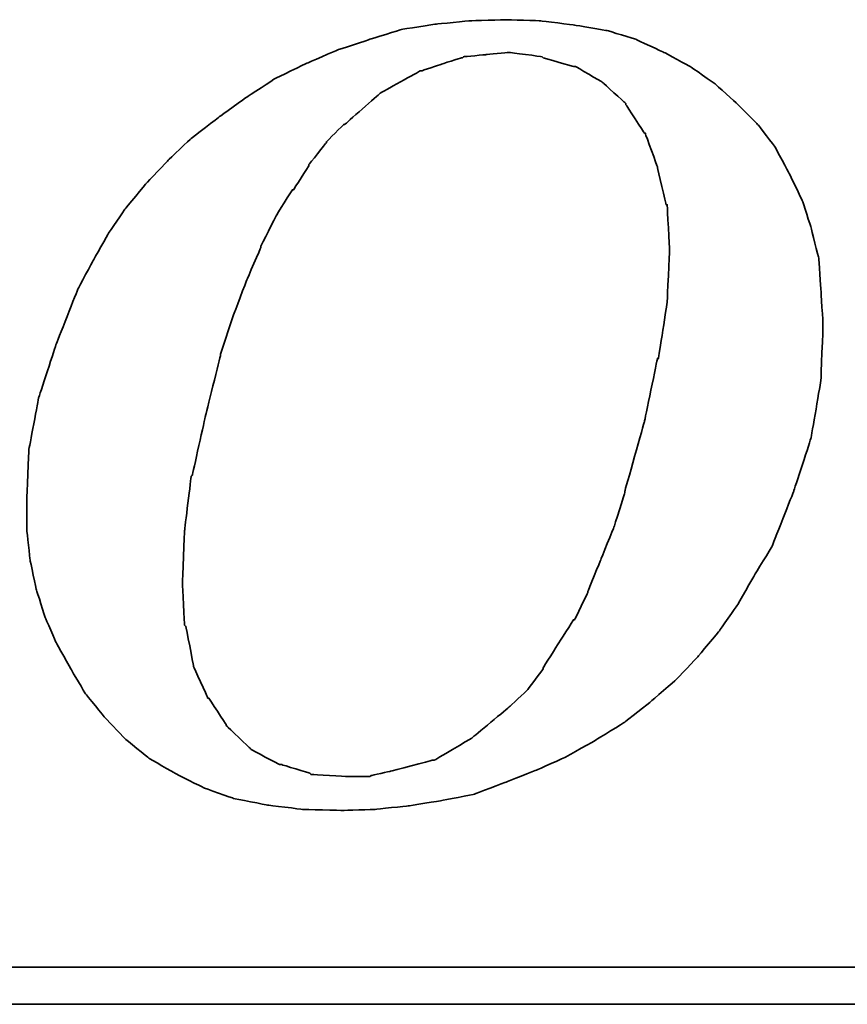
# Model space of a CAD drawing. Header units: millimetres. Extents: x 13 to 412, y 108 to 241.
# Tile 45 of 51: x 307 to 312, y 141 to 147. Entities that reach past the tile are written whole.
import ezdxf

# ---------------------------------------------------------------- set-up
doc = ezdxf.new("R2010")
doc.units = ezdxf.units.MM
doc.header["$LTSCALE"] = 0.15
doc.layers.add('DIM', color=4, linetype='CONTINUOUS')
doc.layers.add('layer 1', color=7, linetype='CONTINUOUS')

# ---------------------------------------------------------------- blocks, each defined once
blk = doc.blocks.new('TBI MOTION logo(完整正式版)')
at = {"layer": 'layer 1', "color": 22, "lineweight": 35}
for points, knots in [([(35.79625, -6.98375), (35.79625, -6.98375), (36.23125, -7.43875), (36.23125, -7.43875), (36.23125, -7.43875), (36.23125, -7.43875), (36.75625, -7.87125), (36.75625, -7.87125), (36.75625, -7.87125), (36.75625, -7.87125), (37.33125, -8.20375), (37.33125, -8.20375), (37.33125, -8.20375), (37.33125, -8.20375), (37.95625, -8.51875), (37.95625, -8.51875), (37.95625, -8.51875), (37.95625, -8.51875), (38.62625, -8.75875), (38.62625, -8.75875), (38.62625, -8.75875), (38.62625, -8.75875), (39.37125, -8.90375), (39.37125, -8.90375), (39.37125, -8.90375), (39.37125, -8.90375), (40.14125, -8.99875), (40.14125, -8.99875), (40.14125, -8.99875), (40.14125, -8.99875), (41.02625, -9.02375), (41.02625, -9.02375), (41.02625, -9.02375), (41.02625, -9.02375), (41.74625, -8.99875), (41.74625, -8.99875), (41.74625, -8.99875), (41.74625, -8.99875), (42.46625, -8.92375), (42.46625, -8.92375), (42.46625, -8.92375), (42.46625, -8.92375), (43.21125, -8.80625), (43.21125, -8.80625), (43.21125, -8.80625), (43.21125, -8.80625), (43.93125, -8.66375), (43.93125, -8.66375), (43.93125, -8.66375), (43.93125, -8.66375), (44.62625, -8.39875), (44.62625, -8.39875), (44.62625, -8.39875), (44.62625, -8.39875), (45.29625, -8.13375), (45.29625, -8.13375), (45.29625, -8.13375), (45.29625, -8.13375), (45.94625, -7.84375), (45.94625, -7.84375), (45.94625, -7.84375), (45.94625, -7.84375), (46.61625, -7.46375), (46.61625, -7.46375), (46.61625, -7.46375), (46.61625, -7.46375), (47.24125, -7.07875), (47.24125, -7.07875), (47.24125, -7.07875), (47.24125, -7.07875), (47.81625, -6.62375), (47.81625, -6.62375), (47.81625, -6.62375), (47.81625, -6.62375), (48.36875, -6.14375), (48.36875, -6.14375), (48.36875, -6.14375), (48.36875, -6.14375), (48.84625, -5.64125), (48.84625, -5.64125), (48.84625, -5.64125), (48.84625, -5.64125), (49.32625, -5.06375), (49.32625, -5.06375), (49.32625, -5.06375), (49.32625, -5.06375), (49.71125, -4.51374), (49.71125, -4.51374), (49.71125, -4.51374), (49.71125, -4.51374), (50.09625, -3.83874), (50.09625, -3.83874), (50.09625, -3.83874), (50.09625, -3.83874), (50.48125, -3.21374), (50.48125, -3.21374), (50.48125, -3.21374), (50.48125, -3.21374), (50.96125, -1.99125), (50.96125, -1.99125), (50.96125, -1.99125), (50.96125, -1.99125), (51.34375, -0.81875), (51.34375, -0.81875), (51.34375, -0.81875), (51.34375, -0.81875), (51.56125, 0.45624), (51.56125, 0.45624), (51.56125, 0.45624), (51.56125, 0.45624), (51.60625, 1.67624), (51.60625, 1.67624), (51.60625, 1.67624), (51.60625, 1.67624), (51.56125, 2.44625), (51.56125, 2.44625), (51.56125, 2.44625), (51.56125, 2.44625), (51.51125, 3.14125), (51.51125, 3.14125), (51.51125, 3.14125), (51.51125, 3.14125), (51.34375, 3.81125), (51.34375, 3.81125), (51.34375, 3.81125), (51.34375, 3.81125), (51.15125, 4.41125), (51.15125, 4.41125), (51.15125, 4.41125), (51.15125, 4.41125), (50.86125, 5.01125), (50.86125, 5.01125), (50.86125, 5.01125), (50.86125, 5.01125), (50.55125, 5.58875), (50.55125, 5.58875), (50.55125, 5.58875), (50.55125, 5.58875), (50.16625, 6.09125), (50.16625, 6.09125), (50.16625, 6.09125), (50.16625, 6.09125), (49.71125, 6.54875), (49.71125, 6.54875), (49.71125, 6.54875), (49.71125, 6.54875), (49.23125, 6.98125), (49.23125, 6.98125), (49.23125, 6.98125), (49.23125, 6.98125), (48.67875, 7.36625), (48.67875, 7.36625), (48.67875, 7.36625), (48.67875, 7.36625), (48.10375, 7.67625), (48.10375, 7.67625), (48.10375, 7.67625), (48.10375, 7.67625), (47.48125, 7.96375), (47.48125, 7.96375), (47.48125, 7.96375), (47.48125, 7.96375), (46.85625, 8.15625), (46.85625, 8.15625), (46.85625, 8.15625), (46.85625, 8.15625), (46.13625, 8.27624), (46.13625, 8.27624), (46.13625, 8.27624), (46.13625, 8.27624), (45.39125, 8.37125), (45.39125, 8.37125), (45.39125, 8.37125), (45.39125, 8.37125), (44.62625, 8.39624), (44.62625, 8.39624), (44.62625, 8.39624), (44.62625, 8.39624), (43.83625, 8.37125), (43.83625, 8.37125), (43.83625, 8.37125), (43.83625, 8.37125), (43.09125, 8.30125), (43.09125, 8.30125), (43.09125, 8.30125), (43.09125, 8.30125), (42.32125, 8.18125), (42.32125, 8.18125), (42.32125, 8.18125), (42.32125, 8.18125), (41.62875, 7.96375), (41.62875, 7.96375), (41.62875, 7.96375), (41.62875, 7.96375), (40.90625, 7.72625), (40.90625, 7.72625), (40.90625, 7.72625), (40.90625, 7.72625), (40.23624, 7.43625), (40.23624, 7.43625), (40.23624, 7.43625), (40.23624, 7.43625), (39.54124, 7.10125), (39.54124, 7.10125), (39.54124, 7.10125), (39.54124, 7.10125), (38.91625, 6.69125), (38.91625, 6.69125), (38.91625, 6.69125), (38.91625, 6.69125), (38.31625, 6.26125), (38.31625, 6.26125), (38.31625, 6.26125), (38.31625, 6.26125), (37.69125, 5.78125), (37.69125, 5.78125), (37.69125, 5.78125), (37.69125, 5.78125), (37.18625, 5.30125), (37.18625, 5.30125), (37.18625, 5.30125), (37.18625, 5.30125), (36.70625, 4.79624), (36.70625, 4.79624), (36.70625, 4.79624), (36.70625, 4.79624), (36.23125, 4.22125), (36.23125, 4.22125), (36.23125, 4.22125), (36.23125, 4.22125), (35.87124, 3.69375), (35.87124, 3.69375), (35.87124, 3.69375), (35.87124, 3.69375), (35.53125, 3.09125), (35.53125, 3.09125), (35.53125, 3.09125), (35.53125, 3.09125), (35.19875, 2.47125), (35.19875, 2.47125), (35.19875, 2.47125), (35.19875, 2.47125), (34.71625, 1.24625), (34.71625, 1.24625), (34.71625, 1.24625), (34.71625, 1.24625), (34.33125, 0.06874), (34.33125, 0.06874), (34.33125, 0.06874), (34.33125, 0.06874), (34.11625, -1.07875), (34.11625, -1.07875), (34.11625, -1.07875), (34.11625, -1.07875), (34.07125, -2.15875), (34.07125, -2.15875), (34.07125, -2.15875), (34.07125, -2.15875), (34.07125, -2.85375), (34.07125, -2.85375), (34.07125, -2.85375), (34.07125, -2.85375), (34.14125, -3.50375), (34.14125, -3.50375), (34.14125, -3.50375), (34.14125, -3.50375), (34.28625, -4.17375), (34.28625, -4.17375), (34.28625, -4.17375), (34.28625, -4.17375), (34.47625, -4.77624), (34.47625, -4.77624), (34.47625, -4.77624), (34.47625, -4.77624), (34.71625, -5.32625), (34.71625, -5.32625), (34.71625, -5.32625), (34.71625, -5.32625), (35.05375, -5.92875), (35.05375, -5.92875), (35.05375, -5.92875), (35.05375, -5.92875), (35.36375, -6.45375), (35.36375, -6.45375), (35.36375, -6.45375), (35.36375, -6.45375), (35.79625, -6.98375), (35.79625, -6.98375)], [0, 0, 0, 0, 0.01388889, 0.01388889, 0.01388889, 0.0138889, 0.02777778, 0.02777778, 0.02777778, 0.02777779, 0.04166667, 0.04166667, 0.04166667, 0.04166668, 0.05555556, 0.05555556, 0.05555556, 0.05555557, 0.06944444, 0.06944444, 0.06944444, 0.06944445, 0.08333333, 0.08333333, 0.08333333, 0.08333334, 0.09722222, 0.09722222, 0.09722222, 0.09722223, 0.11111111, 0.11111111, 0.11111111, 0.11111112, 0.125, 0.125, 0.125, 0.12500001, 0.13888889, 0.13888889, 0.13888889, 0.1388889, 0.15277778, 0.15277778, 0.15277778, 0.15277779, 0.16666667, 0.16666667, 0.16666667, 0.16666668, 0.18055556, 0.18055556, 0.18055556, 0.18055557, 0.19444444, 0.19444444, 0.19444444, 0.19444445, 0.20833333, 0.20833333, 0.20833333, 0.20833334, 0.22222222, 0.22222222, 0.22222222, 0.22222223, 0.23611111, 0.23611111, 0.23611111, 0.23611112, 0.25, 0.25, 0.25, 0.25000001, 0.26388889, 0.26388889, 0.26388889, 0.2638889, 0.27777778, 0.27777778, 0.27777778, 0.27777779, 0.29166667, 0.29166667, 0.29166667, 0.29166668, 0.30555556, 0.30555556, 0.30555556, 0.30555557, 0.31944444, 0.31944444, 0.31944444, 0.31944445, 0.33333333, 0.33333333, 0.33333333, 0.33333334, 0.34722222, 0.34722222, 0.34722222, 0.34722223, 0.36111111, 0.36111111, 0.36111111, 0.36111112, 0.375, 0.375, 0.375, 0.37500001, 0.38888889, 0.38888889, 0.38888889, 0.3888889, 0.40277778, 0.40277778, 0.40277778, 0.40277779, 0.41666667, 0.41666667, 0.41666667, 0.41666668, 0.43055556, 0.43055556, 0.43055556, 0.43055557, 0.44444444, 0.44444444, 0.44444444, 0.44444445, 0.45833333, 0.45833333, 0.45833333, 0.45833334, 0.47222222, 0.47222222, 0.47222222, 0.47222223, 0.48611111, 0.48611111, 0.48611111, 0.48611112, 0.5, 0.5, 0.5, 0.50000001, 0.51388889, 0.51388889, 0.51388889, 0.5138889, 0.52777778, 0.52777778, 0.52777778, 0.52777779, 0.54166667, 0.54166667, 0.54166667, 0.54166668, 0.55555556, 0.55555556, 0.55555556, 0.55555557, 0.56944444, 0.56944444, 0.56944444, 0.56944445, 0.58333333, 0.58333333, 0.58333333, 0.58333334, 0.59722222, 0.59722222, 0.59722222, 0.59722223, 0.61111111, 0.61111111, 0.61111111, 0.61111112, 0.625, 0.625, 0.625, 0.62500001, 0.63888889, 0.63888889, 0.63888889, 0.6388889, 0.65277778, 0.65277778, 0.65277778, 0.65277779, 0.66666667, 0.66666667, 0.66666667, 0.66666668, 0.68055556, 0.68055556, 0.68055556, 0.68055557, 0.69444444, 0.69444444, 0.69444444, 0.69444445, 0.70833333, 0.70833333, 0.70833333, 0.70833334, 0.72222222, 0.72222222, 0.72222222, 0.72222223, 0.73611111, 0.73611111, 0.73611111, 0.73611112, 0.75, 0.75, 0.75, 0.75000001, 0.76388889, 0.76388889, 0.76388889, 0.7638889, 0.77777778, 0.77777778, 0.77777778, 0.77777779, 0.79166667, 0.79166667, 0.79166667, 0.79166668, 0.80555556, 0.80555556, 0.80555556, 0.80555557, 0.81944444, 0.81944444, 0.81944444, 0.81944445, 0.83333333, 0.83333333, 0.83333333, 0.83333334, 0.84722222, 0.84722222, 0.84722222, 0.84722223, 0.86111111, 0.86111111, 0.86111111, 0.86111112, 0.875, 0.875, 0.875, 0.87500001, 0.88888889, 0.88888889, 0.88888889, 0.8888889, 0.90277778, 0.90277778, 0.90277778, 0.90277779, 0.91666667, 0.91666667, 0.91666667, 0.91666668, 0.93055556, 0.93055556, 0.93055556, 0.93055557, 0.94444444, 0.94444444, 0.94444444, 0.94444445, 0.95833333, 0.95833333, 0.95833333, 0.95833334, 0.97222222, 0.97222222, 0.97222222, 0.97222223, 0.98611111, 0.98611111, 0.98611111, 0.98611112, 1, 1, 1, 1]), ([(38.33875, 1.03124), (38.33875, 1.03124), (38.62625, 1.89625), (38.62625, 1.89625), (38.62625, 1.89625), (38.62625, 1.89625), (38.91625, 2.66375), (38.91625, 2.66375), (38.91625, 2.66375), (38.91625, 2.66375), (39.22625, 3.38125), (39.22625, 3.38125), (39.22625, 3.38125), (39.22625, 3.38125), (39.22625, 3.40624), (39.22625, 3.40624), (39.22625, 3.40624), (39.22625, 3.40624), (39.56124, 4.07624), (39.56124, 4.07624), (39.56124, 4.07624), (39.56124, 4.07624), (39.92125, 4.65125), (39.92125, 4.65125), (39.92125, 4.65125), (39.92125, 4.65125), (39.94625, 4.65125), (39.94625, 4.65125), (39.94625, 4.65125), (39.94625, 4.65125), (40.28125, 5.17875), (40.28125, 5.17875), (40.28125, 5.17875), (40.28125, 5.17875), (40.28125, 5.20375), (40.28125, 5.20375), (40.28125, 5.20375), (40.28125, 5.20375), (40.66875, 5.68625), (40.66875, 5.68625), (40.66875, 5.68625), (40.66875, 5.68625), (40.66875, 5.70625), (40.66875, 5.70625), (40.66875, 5.70625), (40.66875, 5.70625), (41.05124, 6.09125), (41.05124, 6.09125), (41.05124, 6.09125), (41.05124, 6.09125), (41.07625, 6.09125), (41.07625, 6.09125), (41.07625, 6.09125), (41.07625, 6.09125), (41.84125, 6.76625), (41.84125, 6.76625), (41.84125, 6.76625), (41.84125, 6.76625), (41.86625, 6.78625), (41.86625, 6.78625), (41.86625, 6.78625), (41.86625, 6.78625), (42.73125, 7.26624), (42.73125, 7.26624), (42.73125, 7.26624), (42.73125, 7.26624), (42.75625, 7.26624), (42.75625, 7.26624), (42.75625, 7.26624), (42.75625, 7.26624), (43.18625, 7.41125), (43.18625, 7.41125), (43.18625, 7.41125), (43.18625, 7.41125), (43.64125, 7.55625), (43.64125, 7.55625), (43.64125, 7.55625), (43.64125, 7.55625), (43.66625, 7.55625), (43.66625, 7.55625), (43.66625, 7.55625), (43.66625, 7.55625), (43.69125, 7.58124), (43.69125, 7.58124), (43.69125, 7.58124), (43.69125, 7.58124), (44.19125, 7.62625), (44.19125, 7.62625), (44.19125, 7.62625), (44.19125, 7.62625), (44.67125, 7.67625), (44.67125, 7.67625), (44.67125, 7.67625), (44.67125, 7.67625), (44.69625, 7.67625), (44.69625, 7.67625), (44.69625, 7.67625), (44.69625, 7.67625), (45.41875, 7.58124), (45.41875, 7.58124), (45.41875, 7.58124), (45.41875, 7.58124), (45.44125, 7.55625), (45.44125, 7.55625), (45.44125, 7.55625), (45.44125, 7.55625), (46.11125, 7.36625), (46.11125, 7.36625), (46.11125, 7.36625), (46.11125, 7.36625), (46.13625, 7.36625), (46.13625, 7.36625), (46.13625, 7.36625), (46.13625, 7.36625), (46.15875, 7.36625), (46.15875, 7.36625), (46.15875, 7.36625), (46.15875, 7.36625), (46.73625, 7.02624), (46.73625, 7.02624), (46.73625, 7.02624), (46.73625, 7.02624), (46.76125, 7.00624), (46.76125, 7.00624), (46.76125, 7.00624), (46.76125, 7.00624), (47.24125, 6.57124), (47.24125, 6.57124), (47.24125, 6.57124), (47.24125, 6.57124), (47.26625, 6.54875), (47.26625, 6.54875), (47.26625, 6.54875), (47.26625, 6.54875), (47.26625, 6.52375), (47.26625, 6.52375), (47.26625, 6.52375), (47.26625, 6.52375), (47.67375, 5.89875), (47.67375, 5.89875), (47.67375, 5.89875), (47.67375, 5.89875), (47.69625, 5.89875), (47.69625, 5.89875), (47.69625, 5.89875), (47.69625, 5.89875), (47.69625, 5.87625), (47.69625, 5.87625), (47.69625, 5.87625), (47.69625, 5.87625), (47.96125, 5.15625), (47.96125, 5.15625), (47.96125, 5.15625), (47.96125, 5.15625), (47.96125, 5.13125), (47.96125, 5.13125), (47.96125, 5.13125), (47.96125, 5.13125), (48.15125, 4.31875), (48.15125, 4.31875), (48.15125, 4.31875), (48.15125, 4.31875), (48.17625, 4.31875), (48.17625, 4.31875), (48.17625, 4.31875), (48.17625, 4.31875), (48.17625, 4.29125), (48.17625, 4.29125), (48.17625, 4.29125), (48.17625, 4.29125), (48.22625, 3.33125), (48.22625, 3.33125), (48.22625, 3.33125), (48.22625, 3.33125), (48.22625, 3.30875), (48.22625, 3.30875), (48.22625, 3.30875), (48.22625, 3.30875), (48.17625, 2.20624), (48.17625, 2.20624), (48.17625, 2.20624), (48.17625, 2.20624), (48.17625, 2.18124), (48.17625, 2.18124), (48.17625, 2.18124), (48.17625, 2.18124), (47.98375, 0.93624), (47.98375, 0.93624), (47.98375, 0.93624), (47.98375, 0.93624), (47.96125, 0.93624), (47.96125, 0.93624), (47.96125, 0.93624), (47.96125, 0.93624), (47.67375, -0.45874), (47.67375, -0.45874), (47.67375, -0.45874), (47.67375, -0.45874), (47.24125, -1.99125), (47.24125, -1.99125), (47.24125, -1.99125), (47.24125, -1.99125), (47.24125, -2.01874), (47.24125, -2.01874), (47.24125, -2.01874), (47.24125, -2.01874), (47.00125, -2.78375), (47.00125, -2.78375), (47.00125, -2.78375), (47.00125, -2.78375), (46.71125, -3.50375), (46.71125, -3.50375), (46.71125, -3.50375), (46.71125, -3.50375), (46.42625, -4.19875), (46.42625, -4.19875), (46.42625, -4.19875), (46.42625, -4.19875), (46.42625, -4.22375), (46.42625, -4.22375), (46.42625, -4.22375), (46.42625, -4.22375), (46.13625, -4.82374), (46.13625, -4.82374), (46.13625, -4.82374), (46.13625, -4.82374), (46.11125, -4.82374), (46.11125, -4.82374), (46.11125, -4.82374), (46.11125, -4.82374), (45.77625, -5.35125), (45.77625, -5.35125), (45.77625, -5.35125), (45.77625, -5.35125), (45.44125, -5.87875), (45.44125, -5.87875), (45.44125, -5.87875), (45.44125, -5.87875), (45.44125, -5.90375), (45.44125, -5.90375), (45.44125, -5.90375), (45.44125, -5.90375), (45.10625, -6.35875), (45.10625, -6.35875), (45.10625, -6.35875), (45.10625, -6.35875), (45.08125, -6.38375), (45.08125, -6.38375), (45.08125, -6.38375), (45.08125, -6.38375), (44.69625, -6.74375), (44.69625, -6.74375), (44.69625, -6.74375), (44.69625, -6.74375), (43.88375, -7.41625), (43.88375, -7.41625), (43.88375, -7.41625), (43.88375, -7.41625), (43.85625, -7.43875), (43.85625, -7.43875), (43.85625, -7.43875), (43.85625, -7.43875), (43.04125, -7.91875), (43.04125, -7.91875), (43.04125, -7.91875), (43.04125, -7.91875), (43.01625, -7.91875), (43.01625, -7.91875), (43.01625, -7.91875), (43.01625, -7.91875), (42.99625, -7.91875), (42.99625, -7.91875), (42.99625, -7.91875), (42.99625, -7.91875), (42.08125, -8.15875), (42.08125, -8.15875), (42.08125, -8.15875), (42.08125, -8.15875), (41.65125, -8.25625), (41.65125, -8.25625), (41.65125, -8.25625), (41.65125, -8.25625), (41.62875, -8.27875), (41.62875, -8.27875), (41.62875, -8.27875), (41.62875, -8.27875), (41.60125, -8.27875), (41.60125, -8.27875), (41.60125, -8.27875), (41.60125, -8.27875), (41.12125, -8.27875), (41.12125, -8.27875), (41.12125, -8.27875), (41.12125, -8.27875), (40.35624, -8.23125), (40.35624, -8.23125), (40.35624, -8.23125), (40.35624, -8.23125), (40.33125, -8.23125), (40.33125, -8.23125), (40.33125, -8.23125), (40.33125, -8.23125), (40.30625, -8.20375), (40.30625, -8.20375), (40.30625, -8.20375), (40.30625, -8.20375), (39.68375, -8.01375), (39.68375, -8.01375), (39.68375, -8.01375), (39.68375, -8.01375), (39.66124, -8.01375), (39.66124, -8.01375), (39.66124, -8.01375), (39.66124, -8.01375), (39.63625, -8.01375), (39.63625, -8.01375), (39.63625, -8.01375), (39.63625, -8.01375), (39.01125, -7.67875), (39.01125, -7.67875), (39.01125, -7.67875), (39.01125, -7.67875), (38.98875, -7.65375), (38.98875, -7.65375), (38.98875, -7.65375), (38.98875, -7.65375), (38.48625, -7.17375), (38.48625, -7.17375), (38.48625, -7.17375), (38.48625, -7.17375), (38.45875, -7.14875), (38.45875, -7.14875), (38.45875, -7.14875), (38.45875, -7.14875), (38.45875, -7.12875), (38.45875, -7.12875), (38.45875, -7.12875), (38.45875, -7.12875), (38.07625, -6.54875), (38.07625, -6.54875), (38.07625, -6.54875), (38.07625, -6.54875), (38.05125, -6.54875), (38.05125, -6.54875), (38.05125, -6.54875), (38.05125, -6.54875), (38.05125, -6.52875), (38.05125, -6.52875), (38.05125, -6.52875), (38.05125, -6.52875), (37.74125, -5.85375), (37.74125, -5.85375), (37.74125, -5.85375), (37.74125, -5.85375), (37.74125, -5.82875), (37.74125, -5.82875), (37.74125, -5.82875), (37.74125, -5.82875), (37.57375, -4.96875), (37.57375, -4.96875), (37.57375, -4.96875), (37.57375, -4.96875), (37.54625, -4.94375), (37.54625, -4.94375), (37.54625, -4.94375), (37.54625, -4.94375), (37.50125, -4.03375), (37.50125, -4.03375), (37.50125, -4.03375), (37.50125, -4.03375), (37.50125, -4.00875), (37.50125, -4.00875), (37.50125, -4.00875), (37.50125, -4.00875), (37.54625, -2.85375), (37.54625, -2.85375), (37.54625, -2.85375), (37.54625, -2.85375), (37.69125, -1.65875), (37.69125, -1.65875), (37.69125, -1.65875), (37.69125, -1.65875), (37.71624, -1.63375), (37.71624, -1.63375), (37.71624, -1.63375), (37.71624, -1.63375), (38.00375, -0.33875), (38.00375, -0.33875), (38.00375, -0.33875), (38.00375, -0.33875), (38.33875, 1.00624), (38.33875, 1.00624), (38.33875, 1.00624), (38.33875, 1.00624), (38.33875, 1.03124), (38.33875, 1.03124)], [0, 0, 0, 0, 0.01010101, 0.01010101, 0.01010101, 0.01010102, 0.02020202, 0.02020202, 0.02020202, 0.02020203, 0.03030303, 0.03030303, 0.03030303, 0.03030304, 0.04040404, 0.04040404, 0.04040404, 0.04040405, 0.05050505, 0.05050505, 0.05050505, 0.05050506, 0.06060606, 0.06060606, 0.06060606, 0.06060607, 0.07070707, 0.07070707, 0.07070707, 0.07070708, 0.08080808, 0.08080808, 0.08080808, 0.08080809, 0.09090909, 0.09090909, 0.09090909, 0.0909091, 0.1010101, 0.1010101, 0.1010101, 0.10101011, 0.11111111, 0.11111111, 0.11111111, 0.11111112, 0.12121212, 0.12121212, 0.12121212, 0.12121213, 0.13131313, 0.13131313, 0.13131313, 0.13131314, 0.14141414, 0.14141414, 0.14141414, 0.14141415, 0.15151515, 0.15151515, 0.15151515, 0.15151516, 0.16161616, 0.16161616, 0.16161616, 0.16161617, 0.17171717, 0.17171717, 0.17171717, 0.17171718, 0.18181818, 0.18181818, 0.18181818, 0.18181819, 0.19191919, 0.19191919, 0.19191919, 0.1919192, 0.2020202, 0.2020202, 0.2020202, 0.20202021, 0.21212121, 0.21212121, 0.21212121, 0.21212122, 0.22222222, 0.22222222, 0.22222222, 0.22222223, 0.23232323, 0.23232323, 0.23232323, 0.23232324, 0.24242424, 0.24242424, 0.24242424, 0.24242425, 0.25252525, 0.25252525, 0.25252525, 0.25252526, 0.26262626, 0.26262626, 0.26262626, 0.26262627, 0.27272727, 0.27272727, 0.27272727, 0.27272728, 0.28282828, 0.28282828, 0.28282828, 0.28282829, 0.29292929, 0.29292929, 0.29292929, 0.2929293, 0.3030303, 0.3030303, 0.3030303, 0.30303031, 0.31313131, 0.31313131, 0.31313131, 0.31313132, 0.32323232, 0.32323232, 0.32323232, 0.32323233, 0.33333333, 0.33333333, 0.33333333, 0.33333334, 0.34343434, 0.34343434, 0.34343434, 0.34343435, 0.35353535, 0.35353535, 0.35353535, 0.35353536, 0.36363636, 0.36363636, 0.36363636, 0.36363637, 0.37373737, 0.37373737, 0.37373737, 0.37373738, 0.38383838, 0.38383838, 0.38383838, 0.38383839, 0.39393939, 0.39393939, 0.39393939, 0.3939394, 0.4040404, 0.4040404, 0.4040404, 0.40404041, 0.41414141, 0.41414141, 0.41414141, 0.41414142, 0.42424242, 0.42424242, 0.42424242, 0.42424243, 0.43434343, 0.43434343, 0.43434343, 0.43434344, 0.44444444, 0.44444444, 0.44444444, 0.44444445, 0.45454545, 0.45454545, 0.45454545, 0.45454546, 0.46464646, 0.46464646, 0.46464646, 0.46464647, 0.47474747, 0.47474747, 0.47474747, 0.47474748, 0.48484848, 0.48484848, 0.48484848, 0.48484849, 0.49494949, 0.49494949, 0.49494949, 0.4949495, 0.50505051, 0.50505051, 0.50505051, 0.50505052, 0.51515152, 0.51515152, 0.51515152, 0.51515153, 0.52525253, 0.52525253, 0.52525253, 0.52525254, 0.53535354, 0.53535354, 0.53535354, 0.53535355, 0.54545455, 0.54545455, 0.54545455, 0.54545456, 0.55555556, 0.55555556, 0.55555556, 0.55555557, 0.56565657, 0.56565657, 0.56565657, 0.56565658, 0.57575758, 0.57575758, 0.57575758, 0.57575759, 0.58585859, 0.58585859, 0.58585859, 0.5858586, 0.5959596, 0.5959596, 0.5959596, 0.59595961, 0.60606061, 0.60606061, 0.60606061, 0.60606062, 0.61616162, 0.61616162, 0.61616162, 0.61616163, 0.62626263, 0.62626263, 0.62626263, 0.62626264, 0.63636364, 0.63636364, 0.63636364, 0.63636365, 0.64646465, 0.64646465, 0.64646465, 0.64646466, 0.65656566, 0.65656566, 0.65656566, 0.65656567, 0.66666667, 0.66666667, 0.66666667, 0.66666668, 0.67676768, 0.67676768, 0.67676768, 0.67676769, 0.68686869, 0.68686869, 0.68686869, 0.6868687, 0.6969697, 0.6969697, 0.6969697, 0.69696971, 0.70707071, 0.70707071, 0.70707071, 0.70707072, 0.71717172, 0.71717172, 0.71717172, 0.71717173, 0.72727273, 0.72727273, 0.72727273, 0.72727274, 0.73737374, 0.73737374, 0.73737374, 0.73737375, 0.74747475, 0.74747475, 0.74747475, 0.74747476, 0.75757576, 0.75757576, 0.75757576, 0.75757577, 0.76767677, 0.76767677, 0.76767677, 0.76767678, 0.77777778, 0.77777778, 0.77777778, 0.77777779, 0.78787879, 0.78787879, 0.78787879, 0.7878788, 0.7979798, 0.7979798, 0.7979798, 0.79797981, 0.80808081, 0.80808081, 0.80808081, 0.80808082, 0.81818182, 0.81818182, 0.81818182, 0.81818183, 0.82828283, 0.82828283, 0.82828283, 0.82828284, 0.83838384, 0.83838384, 0.83838384, 0.83838385, 0.84848485, 0.84848485, 0.84848485, 0.84848486, 0.85858586, 0.85858586, 0.85858586, 0.85858587, 0.86868687, 0.86868687, 0.86868687, 0.86868688, 0.87878788, 0.87878788, 0.87878788, 0.87878789, 0.88888889, 0.88888889, 0.88888889, 0.8888889, 0.8989899, 0.8989899, 0.8989899, 0.89898991, 0.90909091, 0.90909091, 0.90909091, 0.90909092, 0.91919192, 0.91919192, 0.91919192, 0.91919193, 0.92929293, 0.92929293, 0.92929293, 0.92929294, 0.93939394, 0.93939394, 0.93939394, 0.93939395, 0.94949495, 0.94949495, 0.94949495, 0.94949496, 0.95959596, 0.95959596, 0.95959596, 0.95959597, 0.96969697, 0.96969697, 0.96969697, 0.96969698, 0.97979798, 0.97979798, 0.97979798, 0.97979799, 0.98989899, 0.98989899, 0.98989899, 0.989899, 1, 1, 1, 1]), ([(75.90875, -9.47875), (75.90875, -9.47875), (75.90875, -12.28625), (75.90875, -12.28625), (75.90875, -12.28625), (75.90875, -12.28625), (75.90875, -12.47875), (75.90875, -12.47875), (75.90875, -12.47875), (75.90875, -12.47875), (75.71625, -12.47875), (75.71625, -12.47875), (75.71625, -12.47875), (75.71625, -12.47875), (-88.32875, -12.47875), (-88.32875, -12.47875), (-88.32875, -12.47875), (-88.32875, -12.47875), (-88.32875, -13.29375), (-88.32875, -13.29375), (-88.32875, -13.29375), (-88.32875, -13.29375), (82.89125, -13.29375), (82.89125, -13.29375), (82.89125, -13.29375), (82.89125, -13.29375), (75.90875, -9.47875), (75.90875, -9.47875)], [0, 0, 0, 0, 0.14285714, 0.14285714, 0.14285714, 0.14285715, 0.28571429, 0.28571429, 0.28571429, 0.2857143, 0.42857143, 0.42857143, 0.42857143, 0.42857144, 0.57142857, 0.57142857, 0.57142857, 0.57142858, 0.71428571, 0.71428571, 0.71428571, 0.71428572, 0.85714286, 0.85714286, 0.85714286, 0.85714287, 1, 1, 1, 1])]:
    blk.add_open_spline(points, degree=3, knots=knots, dxfattribs=at)

msp = doc.modelspace()

# ---------------------------------------------------------------- block references
at = {"layer": 'DIM', "color": 7, "xscale": 0.2736514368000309, "yscale": 0.2736514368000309, "zscale": 0.2736514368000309}
msp.add_blockref('TBI MOTION logo(完整正式版)', (297.7778, 144.4481), dxfattribs=at)

doc.saveas('drawing.dxf')
